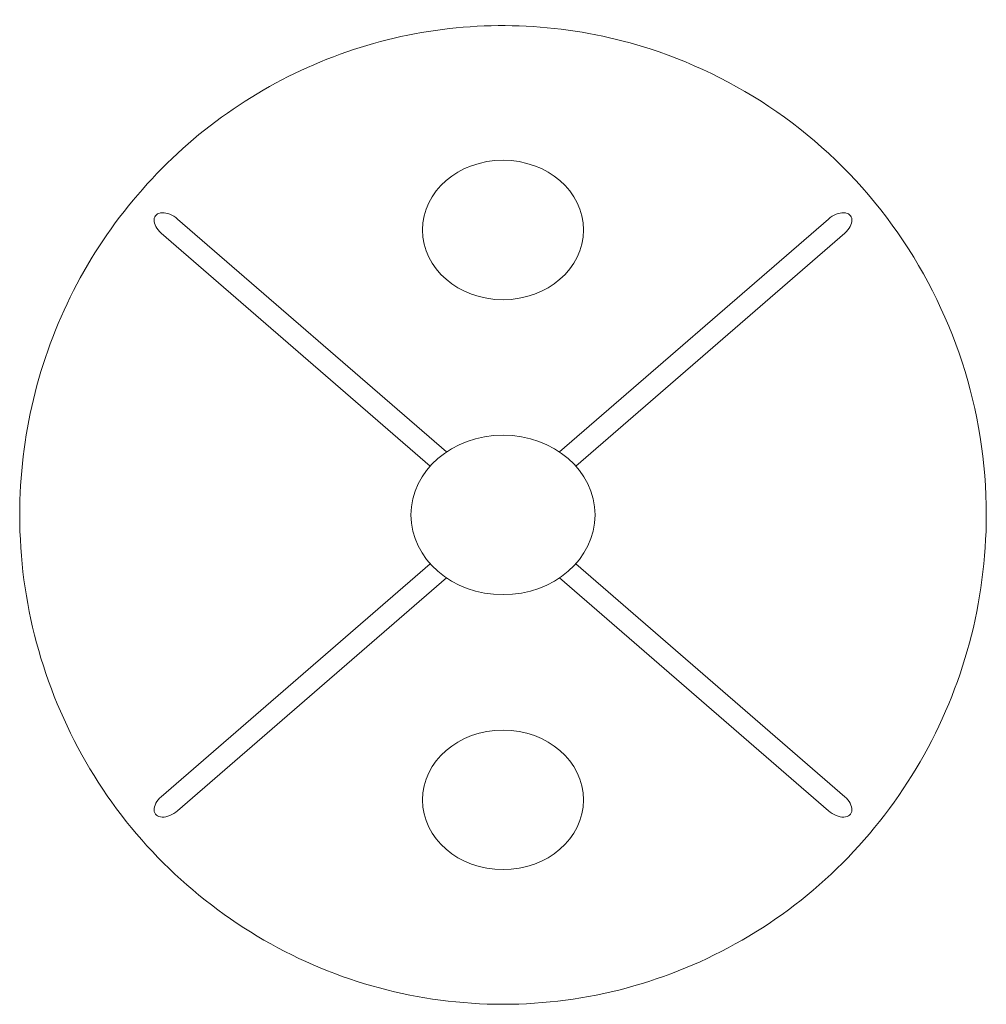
# Model space of a CAD drawing. Header units: millimetres. Extents: x -21 to 21, y -21.3 to 21.5.
import ezdxf

# ---------------------------------------------------------------- set-up
doc = ezdxf.new("R2010")
doc.units = ezdxf.units.MM

# ---------------------------------------------------------------- blocks, each defined once
blk = doc.blocks.new('HydroTap_Dispenser_ZipUK_ClassicPlus - Bright Chrome _91622_ 91621_ 91619_-1482851-3D')
at = {"lineweight": 18}
for p, q in [((-13.142, 80.859, 208.545), (-1.453, 70.736, 202.7)), ((3.453, 70.736, 202.7), (15.142, 80.859, 208.545)), ((-2.16, 70.124, 202.347), (-13.849, 80.247, 208.191)), ((15.849, 80.247, 208.191), (4.16, 70.124, 202.347)), ((-13.849, 55.752, 194.049), (-2.16, 65.875, 199.894)), ((4.16, 65.875, 199.894), (15.849, 55.752, 194.049)), ((-1.453, 65.263, 199.54), (-13.142, 55.14, 193.696)), ((15.142, 55.14, 193.696), (3.453, 65.263, 199.54))]:
    blk.add_line(p, q, dxfattribs=at)
at = {"lineweight": 18, "extrusion": (0, -0.5, 0.866025)}
for centre, radius in [((1, 173.749, 140.176), 3.5), ((1, 159.449, 140.176), 4), ((1, 145.149, 140.176), 3.5)]:
    blk.add_circle(centre, radius, dxfattribs=at)
at = {"lineweight": 18, "extrusion": (5.55112e-17, 0.5, -0.866025)}
blk.add_ellipse((-13.496, 80.553, 208.368), major_axis=(-0.566, 0.49, 0.283), ratio=0.625, start_param=4.712389, end_param=7.853982, dxfattribs=at)
at = {"lineweight": 18, "extrusion": (0, 0.5, -0.866025)}
blk.add_ellipse((15.496, 80.553, 208.368), major_axis=(0.566, 0.49, 0.283), ratio=0.625, start_param=4.712389, end_param=7.853982, dxfattribs=at)
at = {"lineweight": 18, "extrusion": (2.77556e-17, -0.5, 0.866025)}
blk.add_ellipse((-13.496, 55.446, 193.872), major_axis=(-0.566, -0.49, -0.283), ratio=0.625, start_param=4.712389, end_param=7.853982, dxfattribs=at)
at = {"lineweight": 18, "extrusion": (0, -0.5, 0.866025)}
blk.add_ellipse((15.496, 55.446, 193.872), major_axis=(0.566, -0.49, -0.283), ratio=0.625, start_param=4.712389, end_param=7.853982, dxfattribs=at)
at = {"lineweight": 18}
blk.add_open_spline([(22, 67.995, 201.118), (21.992, 70.302, 202.45), (21.291, 74.721, 205.001), (18.191, 80.823, 208.524), (13.43, 85.57, 211.265), (6.506, 89.081, 213.291), (-2.343, 89.786, 213.699), (-11.666, 85.942, 211.479), (-17.249, 79.446, 207.729), (-19.602, 73.05, 204.036), (-19.994, 69.725, 202.116), (-20, 67.995, 201.118)], degree=3, knots=[0, 0, 0, 0, 0.1, 0.2, 0.3, 0.4, 0.55, 0.7, 0.85, 0.925, 1, 1, 1, 1], dxfattribs=at)
for points in [[(-20, 68.004, 201.123), (-19.995, 66.088, 200.017), (-19.509, 62.395, 197.884), (-17.337, 57.139, 194.85), (-13.92, 52.693, 192.283), (-9.495, 49.31, 190.33), (-4.419, 47.209, 189.117), (-0.839, 46.737, 188.845), (1.006, 46.732, 188.842)], [(0.994, 46.732, 188.842), (2.843, 46.737, 188.845), (6.393, 47.203, 189.113), (11.51, 49.311, 190.33), (15.916, 52.691, 192.282), (19.336, 57.146, 194.854), (21.506, 62.383, 197.878), (21.995, 66.088, 200.017), (22, 68.004, 201.123)]]:
    blk.add_open_spline(points, degree=3, dxfattribs=at)

msp = doc.modelspace()

# ---------------------------------------------------------------- block references
at = {"lineweight": 18}
msp.add_blockref('HydroTap_Dispenser_ZipUK_ClassicPlus - Bright Chrome _91622_ 91621_ 91619_-1482851-3D', (-1, -68), dxfattribs=at)

doc.saveas('drawing.dxf')
